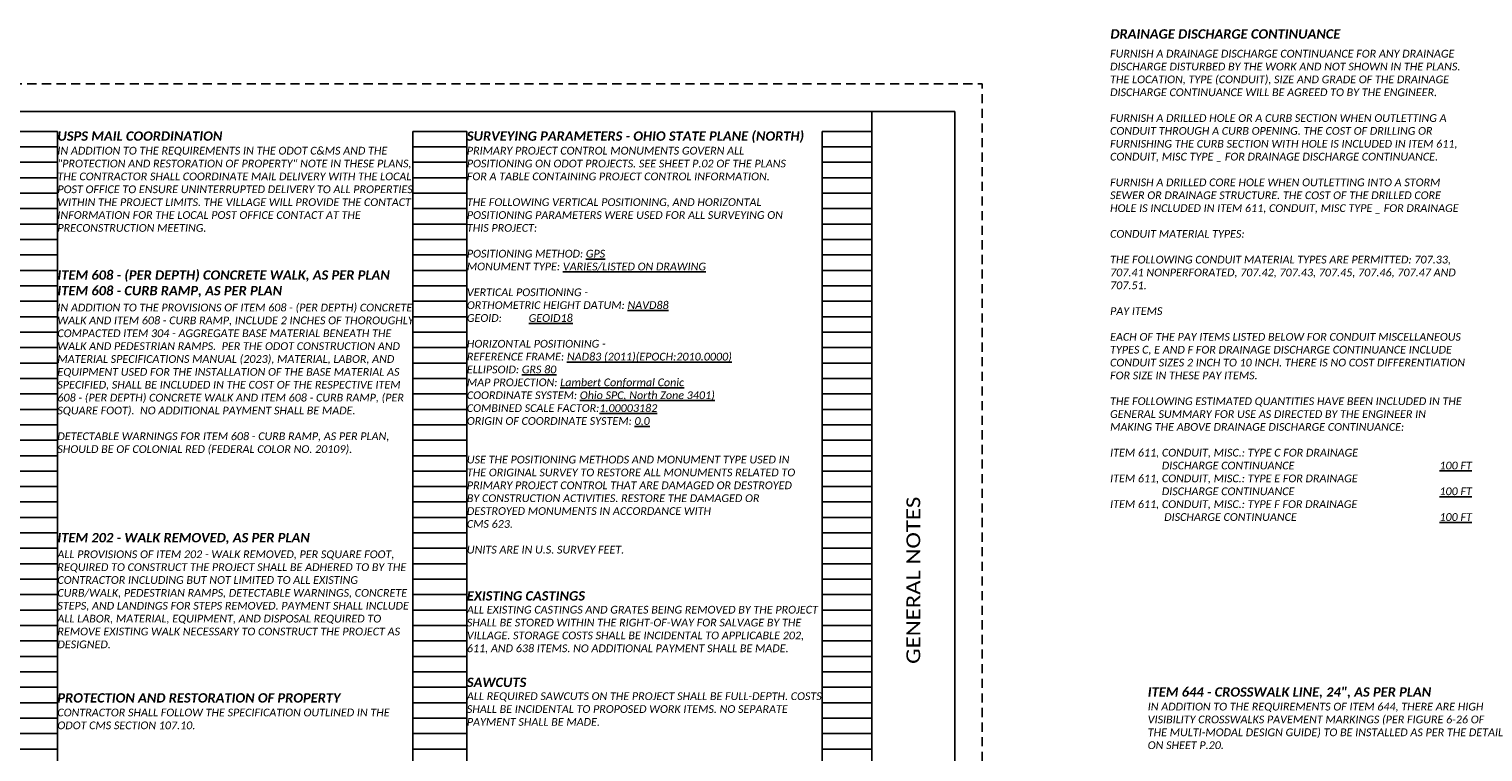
# Paper-space layout 'Layout1' of a CAD drawing. Header units: feet. Extents: x -10.2 to 43.1, y -7.4 to 23.
# Tile 4 of 4: x 16.7 to 43.1, y 9.9 to 23. Entities that reach past the tile are written whole.
import ezdxf
from ezdxf.enums import TextEntityAlignment as Align

# ---------------------------------------------------------------- set-up
doc = ezdxf.new("R2010")
doc.units = ezdxf.units.FT
doc.header["$MEASUREMENT"] = 0
doc.linetypes.add('OhDOT_USTN3', pattern=[0.22, 0.165, -0.055])
for name, color, linetype in [('SH_Border', 7, 'Continuous'), ('SH_Cut_Line', 7, 'OhDOT_USTN3'), ('SH_Data', 7, 'Continuous'), ('SH_Text', 7, 'Continuous'), ('SH_TextH', 4, 'Continuous')]:
    doc.layers.add(name, color=color, linetype=linetype)
doc.styles.add('Font 70-Main Title', font='calibri.ttf', dxfattribs={"width": 1.15, "height": 0.25})
doc.styles.add('Slanted Normal (0.14) Font 31', font='calibrii.ttf', dxfattribs={"height": 0.14})
doc.styles.add('Slanted Sub-Title (0.17) Font 31', font='calibrii.ttf', dxfattribs={"height": 0.17})
doc.styles.add('Slanted-Normal', font='calibrii.ttf', dxfattribs={"height": 0.14})
doc.styles.add('~P_Label - LeftTop', font='calibrii.ttf', dxfattribs={"height": 1.68})

# ---------------------------------------------------------------- blocks, each defined once
blk = doc.blocks.new('4COL')
at = {"layer": 'Defpoints', "color": 3, "linetype": 'Continuous'}
for p, q in [((16.76, 21.14), (17.74, 21.14)), ((17.74, 0.98), (17.74, 21.14)), ((24.18, 0.98), (24.18, 21.14)), ((24.18, 21.14), (25.16, 21.14)), ((25.16, 0.98), (25.16, 21.14)), ((31.6, 0.98), (31.6, 21.14)), ((31.6, 21.14), (32.5, 21.14)), ((32.5, 0.98), (32.5, 21.14)), ((16.76, 20.86), (17.74, 20.86)), ((24.18, 20.86), (25.16, 20.86)), ((31.6, 20.86), (32.5, 20.86)), ((16.76, 20.58), (17.74, 20.58)), ((24.18, 20.58), (25.16, 20.58)), ((31.6, 20.58), (32.5, 20.58)), ((16.76, 20.3), (17.74, 20.3)), ((24.18, 20.3), (25.16, 20.3)), ((31.6, 20.3), (32.5, 20.3)), ((16.76, 20.02), (17.74, 20.02)), ((24.18, 20.02), (25.16, 20.02)), ((31.6, 20.02), (32.5, 20.02)), ((16.76, 19.74), (17.74, 19.74)), ((24.18, 19.74), (25.16, 19.74)), ((31.6, 19.74), (32.5, 19.74)), ((16.76, 19.46), (17.74, 19.46)), ((24.18, 19.46), (25.16, 19.46)), ((31.6, 19.46), (32.5, 19.46)), ((16.76, 19.18), (17.74, 19.18)), ((24.18, 19.18), (25.16, 19.18)), ((31.6, 19.18), (32.5, 19.18)), ((16.76, 18.9), (17.74, 18.9)), ((24.18, 18.9), (25.16, 18.9)), ((31.6, 18.9), (32.5, 18.9)), ((16.76, 18.62), (17.74, 18.62)), ((24.18, 18.62), (25.16, 18.62)), ((31.6, 18.62), (32.5, 18.62)), ((16.76, 18.34), (17.74, 18.34)), ((24.18, 18.34), (25.16, 18.34)), ((31.6, 18.34), (32.5, 18.34)), ((16.76, 18.06), (17.74, 18.06)), ((24.18, 18.06), (25.16, 18.06)), ((31.6, 18.06), (32.5, 18.06)), ((16.76, 17.78), (17.74, 17.78)), ((24.18, 17.78), (25.16, 17.78)), ((31.6, 17.78), (32.5, 17.78)), ((16.76, 17.5), (17.74, 17.5)), ((24.18, 17.5), (25.16, 17.5)), ((31.6, 17.5), (32.5, 17.5)), ((16.76, 17.22), (17.74, 17.22)), ((24.18, 17.22), (25.16, 17.22)), ((31.6, 17.22), (32.5, 17.22)), ((16.76, 16.94), (17.74, 16.94)), ((24.18, 16.94), (25.16, 16.94)), ((31.6, 16.94), (32.5, 16.94)), ((16.76, 16.66), (17.74, 16.66)), ((24.18, 16.66), (25.16, 16.66)), ((31.6, 16.66), (32.5, 16.66)), ((16.76, 16.38), (17.74, 16.38)), ((24.18, 16.38), (25.16, 16.38)), ((31.6, 16.38), (32.5, 16.38)), ((16.76, 16.1), (17.74, 16.1)), ((24.18, 16.1), (25.16, 16.1)), ((31.6, 16.1), (32.5, 16.1)), ((16.76, 15.82), (17.74, 15.82)), ((24.18, 15.82), (25.16, 15.82)), ((31.6, 15.82), (32.5, 15.82)), ((16.76, 15.54), (17.74, 15.54)), ((24.18, 15.54), (25.16, 15.54)), ((31.6, 15.54), (32.5, 15.54)), ((16.76, 15.26), (17.74, 15.26)), ((24.18, 15.26), (25.16, 15.26)), ((31.6, 15.26), (32.5, 15.26)), ((16.76, 14.98), (17.74, 14.98)), ((24.18, 14.98), (25.16, 14.98)), ((31.6, 14.98), (32.5, 14.98)), ((16.76, 14.7), (17.74, 14.7)), ((24.18, 14.7), (25.16, 14.7)), ((31.6, 14.7), (32.5, 14.7)), ((16.76, 14.42), (17.74, 14.42)), ((24.18, 14.42), (25.16, 14.42)), ((31.6, 14.42), (32.5, 14.42)), ((16.76, 14.14), (17.74, 14.14)), ((24.18, 14.14), (25.16, 14.14)), ((31.6, 14.14), (32.5, 14.14)), ((16.76, 13.86), (17.74, 13.86)), ((24.18, 13.86), (25.16, 13.86)), ((31.6, 13.86), (32.5, 13.86)), ((16.76, 13.58), (17.74, 13.58)), ((24.18, 13.58), (25.16, 13.58)), ((31.6, 13.58), (32.5, 13.58)), ((16.76, 13.3), (17.74, 13.3)), ((24.18, 13.3), (25.16, 13.3)), ((31.6, 13.3), (32.5, 13.3)), ((16.76, 13.02), (17.74, 13.02)), ((24.18, 13.02), (25.16, 13.02)), ((31.6, 13.02), (32.5, 13.02)), ((16.76, 12.74), (17.74, 12.74)), ((24.18, 12.74), (25.16, 12.74)), ((31.6, 12.74), (32.5, 12.74)), ((16.76, 12.46), (17.74, 12.46)), ((24.18, 12.46), (25.16, 12.46)), ((31.6, 12.46), (32.5, 12.46)), ((16.76, 12.18), (17.74, 12.18)), ((24.18, 12.18), (25.16, 12.18)), ((31.6, 12.18), (32.5, 12.18)), ((16.76, 11.9), (17.74, 11.9)), ((24.18, 11.9), (25.16, 11.9)), ((31.6, 11.9), (32.5, 11.9)), ((16.76, 11.62), (17.74, 11.62)), ((24.18, 11.62), (25.16, 11.62)), ((31.6, 11.62), (32.5, 11.62)), ((16.76, 11.34), (17.74, 11.34)), ((24.18, 11.34), (25.16, 11.34)), ((31.6, 11.34), (32.5, 11.34)), ((16.76, 11.06), (17.74, 11.06)), ((24.18, 11.06), (25.16, 11.06)), ((31.6, 11.06), (32.5, 11.06)), ((16.76, 10.78), (17.74, 10.78)), ((24.18, 10.78), (25.16, 10.78)), ((31.6, 10.78), (32.5, 10.78)), ((16.76, 10.5), (17.74, 10.5)), ((24.18, 10.5), (25.16, 10.5)), ((31.6, 10.5), (32.5, 10.5)), ((16.76, 10.22), (17.74, 10.22)), ((24.18, 10.22), (25.16, 10.22)), ((31.6, 10.22), (32.5, 10.22)), ((16.76, 9.94), (17.74, 9.94)), ((24.18, 9.94), (25.16, 9.94)), ((31.6, 9.94), (32.5, 9.94))]:
    blk.add_line(p, q, dxfattribs=at)

psp = doc.layouts.get("Layout1")

# ---------------------------------------------------------------- linework, layer by layer
at = {"layer": 'SH_Border', "linetype": 'Continuous', "flags": 128}
psp.add_lwpolyline([(0.5, 21.5), (33.5, 21.5), (33.5, 0.5), (0.5, 0.5), (0.5, 21.5)], close=True, dxfattribs=at)
psp.add_lwpolyline([(32, 21.5), (32, 0.5)], dxfattribs=at)
at = {"layer": 'SH_Cut_Line', "color": 7, "linetype": 'OhDOT_USTN3', "flags": 128}
psp.add_lwpolyline([(0, 0), (34, 0), (34, 22), (0, 22), (0, 0)], close=True, dxfattribs=at)

# ---------------------------------------------------------------- block references
at = {"layer": 'SH_Text'}
psp.add_blockref('4COL', (-0.5, 0), dxfattribs=at)

# ---------------------------------------------------------------- texts
at = {"layer": 'SH_Border', "attachment_point": 1}
for s, insert, char_height, width, style in [('{\\fCalibri|b1|i1|c0|p34;\\C4;DRAINAGE DISCHARGE CONTINUANCE}', (36.322, 22.992), 0.17, 6.44, 'Slanted Sub-Title (0.17) Font 31'), ('{\\fCalibri|b1|i1|c0|p34;\\C4;USPS MAIL COORDINATION}', (17.24, 21.14), 0.17, 6.44, 'Slanted Sub-Title (0.17) Font 31'), ('{\\fCalibri|b1|i1|c0|p34;\\C4;SURVEYING PARAMETERS - OHIO STATE PLANE (NORTH)}', (24.66, 21.14), 0.17, 6.44, 'Slanted Sub-Title (0.17) Font 31'), ('{\\fCalibri|b1|i1|c0|p34;\\C4;ITEM 608 - (PER DEPTH) CONCRETE WALK, AS PER PLAN\\PITEM 608 - CURB RAMP, AS PER PLAN}', (17.24, 18.62), 0.17, 6.44, 'Slanted Sub-Title (0.17) Font 31'), ('{\\fCalibri|b1|i1|c0|p34;\\C4;EXISTING CASTINGS}', (24.66, 12.803), 0.17, 6.44, 'Slanted Sub-Title (0.17) Font 31'), ('{\\fCalibri|b1|i1|c0|p34;\\C4;SAWCUTS}', (24.66, 11.235), 0.17, 6.44, 'Slanted Sub-Title (0.17) Font 31'), ('{\\fCalibri|b1|i1|c0|p34;\\C4;ITEM 644 - CROSSWALK LINE, 24", AS PER PLAN}', (36.998, 11.06), 0.17, 6.43343, 'Slanted Sub-Title (0.17) Font 31'), ('CONTRACTOR SHALL FOLLOW THE SPECIFICATION OUTLINED IN THE ODOT CMS SECTION 107.10.', (17.24, 10.673), 0.14, 6.44, 'Slanted-Normal')]:
    psp.add_mtext(s, dxfattribs=dict(at, insert=insert, char_height=char_height, width=width, style=style))
at = {"layer": 'SH_Data', "style": 'Font 70-Main Title', "width": 1.15}
psp.add_text('GENERAL NOTES', height=0.25, rotation=90, dxfattribs=at).set_placement((32.75, 13), align=Align.MIDDLE_CENTER)
at = {"layer": 'SH_Text', "char_height": 0.14, "attachment_point": 1}
for s, insert, width, style in [('\\pxtr45;FURNISH A DRAINAGE DISCHARGE CONTINUANCE FOR ANY DRAINAGE DISCHARGE DISTURBED BY THE WORK AND NOT SHOWN IN THE PLANS. THE LOCATION, TYPE (CONDUIT), SIZE AND GRADE OF THE DRAINAGE DISCHARGE CONTINUANCE WILL BE AGREED TO BY THE ENGINEER.\\P\\PFURNISH A DRILLED HOLE OR A CURB SECTION WHEN OUTLETTING A CONDUIT THROUGH A CURB OPENING. THE COST OF DRILLING OR FURNISHING THE CURB SECTION WITH HOLE IS INCLUDED IN ITEM 611, CONDUIT, MISC TYPE _ FOR DRAINAGE DISCHARGE CONTINUANCE.\\P\\PFURNISH A DRILLED CORE HOLE WHEN OUTLETTING INTO A STORM SEWER OR DRAINAGE STRUCTURE. THE COST OF THE DRILLED CORE HOLE IS INCLUDED IN ITEM 611, CONDUIT, MISC TYPE _ FOR DRAINAGE \\P\\PCONDUIT MATERIAL TYPES:\\P\\PTHE FOLLOWING CONDUIT MATERIAL TYPES ARE PERMITTED: 707.33, 707.41 NONPERFORATED, 707.42, 707.43, 707.45, 707.46, 707.47 AND 707.51.\\P\\PPAY ITEMS\\P\\PEACH OF THE PAY ITEMS LISTED BELOW FOR CONDUIT MISCELLANEOUS TYPES C, E AND F FOR DRAINAGE DISCHARGE CONTINUANCE INCLUDE CONDUIT SIZES 2 INCH TO 10 INCH. THERE IS NO COST DIFFERENTIATION FOR SIZE IN THESE PAY ITEMS.\\P\\PTHE FOLLOWING ESTIMATED QUANTITIES HAVE BEEN INCLUDED IN THE GENERAL SUMMARY FOR USE AS DIRECTED BY THE ENGINEER IN MAKING THE ABOVE DRAINAGE DISCHARGE CONTINUANCE:\\P\\PITEM 611, CONDUIT, MISC.: TYPE C FOR DRAINAGE^I\\P                   DISCHARGE CONTINUANCE^I{\\L100 FT\\P}ITEM 611, CONDUIT, MISC.: TYPE E FOR DRAINAGE\\P                   DISCHARGE CONTINUANCE^I{\\L100 FT}\\P\\pt7,r45;ITEM 611, CONDUIT, MISC.: TYPE F FOR DRAINAGE \\P^IDISCHARGE CONTINUANCE^I{\\L100 FT}', (36.316, 22.619), 6.44, 'Slanted Normal (0.14) Font 31'), ('IN ADDITION TO THE REQUIREMENTS IN THE ODOT C&MS AND THE "PROTECTION AND RESTORATION OF PROPERTY" NOTE IN THESE PLANS, THE CONTRACTOR SHALL COORDINATE MAIL DELIVERY WITH THE LOCAL POST OFFICE TO ENSURE UNINTERRUPTED DELIVERY TO ALL PROPERTIES WITHIN THE PROJECT LIMITS. THE VILLAGE WILL PROVIDE THE CONTACT INFORMATION FOR THE LOCAL POST OFFICE CONTACT AT THE PRECONSTRUCTION MEETING.', (17.24, 20.86), 6.44, 'Slanted Normal (0.14) Font 31'), ('PRIMARY PROJECT CONTROL MONUMENTS GOVERN ALL POSITIONING ON ODOT PROJECTS. SEE SHEET P.02 OF THE PLANS FOR A TABLE CONTAINING PROJECT CONTROL INFORMATION.\\P\\PTHE FOLLOWING VERTICAL POSITIONING, AND HORIZONTAL POSITIONING PARAMETERS WERE USED FOR ALL SURVEYING ON THIS PROJECT:\\P\\PPOSITIONING METHOD: {\\LGPS}\\PMONUMENT TYPE: {\\LVARIES/LISTED ON DRAWING}\\P\\PVERTICAL POSITIONING -\\PORTHOMETRIC HEIGHT DATUM: {\\LNAVD88}\\PGEOID:^I{\\LGEOID18}\\P\\PHORIZONTAL POSITIONING - \\PREFERENCE FRAME: {\\LNAD83 (2011)(EPOCH:2010.0000)\\P}ELLIPSOID: {\\LGRS 80}\\PMAP PROJECTION: {\\LLambert Conformal Conic}\\PCOORDINATE SYSTEM: {\\LOhio SPC, North Zone 3401)}\\PCOMBINED SCALE FACTOR:{\\L1.00003182\\K\\P}ORIGIN OF COORDINATE SYSTEM: {\\L0,0\\l\\K\\P}\\P\\PUSE THE POSITIONING METHODS AND MONUMENT TYPE USED IN THE ORIGINAL SURVEY TO RESTORE ALL MONUMENTS RELATED TO PRIMARY PROJECT CONTROL THAT ARE DAMAGED OR DESTROYED BY CONSTRUCTION ACTIVITIES. RESTORE THE DAMAGED OR DESTROYED MONUMENTS IN ACCORDANCE WITH\\PCMS 623.\\P\\PUNITS ARE IN U.S. SURVEY FEET.  ', (24.66, 20.86), 5.9892, '~P_Label - LeftTop'), ('IN ADDITION TO THE PROVISIONS OF ITEM 608 - (PER DEPTH) CONCRETE WALK AND ITEM 608 - CURB RAMP, INCLUDE 2 INCHES OF THOROUGHLY COMPACTED ITEM 304 - AGGREGATE BASE MATERIAL BENEATH THE WALK AND PEDESTRIAN RAMPS.  PER THE ODOT CONSTRUCTION AND MATERIAL SPECIFICATIONS MANUAL (2023), MATERIAL, LABOR, AND EQUIPMENT USED FOR THE INSTALLATION OF THE BASE MATERIAL AS SPECIFIED, SHALL BE INCLUDED IN THE COST OF THE RESPECTIVE ITEM 608 - (PER DEPTH) CONCRETE WALK AND ITEM 608 - CURB RAMP, (PER SQUARE FOOT).  NO ADDITIONAL PAYMENT SHALL BE MADE.\\P\\PDETECTABLE WARNINGS FOR ITEM 608 - CURB RAMP, AS PER PLAN, SHOULD BE OF COLONIAL RED (FEDERAL COLOR NO. 20109).', (17.24, 18.016), 6.44, 'Slanted Normal (0.14) Font 31'), ('ALL PROVISIONS OF ITEM 202 - WALK REMOVED, PER SQUARE FOOT, REQUIRED TO CONSTRUCT THE PROJECT SHALL BE ADHERED TO BY THE CONTRACTOR INCLUDING BUT NOT LIMITED TO ALL EXISTING CURB/WALK, PEDESTRIAN RAMPS, DETECTABLE WARNINGS, CONCRETE STEPS, AND LANDINGS FOR STEPS REMOVED. PAYMENT SHALL INCLUDE ALL LABOR, MATERIAL, EQUIPMENT, AND DISPOSAL REQUIRED TO REMOVE EXISTING WALK NECESSARY TO CONSTRUCT THE PROJECT AS DESIGNED. ', (17.24, 13.542), 6.53745, 'Slanted Normal (0.14) Font 31'), ('ALL EXISTING CASTINGS AND GRATES BEING REMOVED BY THE PROJECT SHALL BE STORED WITHIN THE RIGHT-OF-WAY FOR SALVAGE BY THE VILLAGE. STORAGE COSTS SHALL BE INCIDENTAL TO APPLICABLE 202, 611, AND 638 ITEMS. NO ADDITIONAL PAYMENT SHALL BE MADE.', (24.66, 12.537), 6.44, 'Slanted Normal (0.14) Font 31'), ('ALL REQUIRED SAWCUTS ON THE PROJECT SHALL BE FULL-DEPTH. COSTS SHALL BE INCIDENTAL TO PROPOSED WORK ITEMS. NO SEPARATE PAYMENT SHALL BE MADE.', (24.66, 10.969), 6.44, 'Slanted Normal (0.14) Font 31'), ('IN ADDITION TO THE REQUIREMENTS OF ITEM 644, THERE ARE HIGH VISIBILITY CROSSWALKS PAVEMENT MARKINGS (PER FIGURE 6-26 OF THE MULTI-MODAL DESIGN GUIDE) TO BE INSTALLED AS PER THE DETAIL ON SHEET P.20.', (36.998, 10.78), 6.44, 'Slanted Normal (0.14) Font 31')]:
    psp.add_mtext(s, dxfattribs=dict(at, insert=insert, width=width, style=style))
at = {"layer": 'SH_TextH', "char_height": 0.17, "attachment_point": 1, "style": 'Slanted Sub-Title (0.17) Font 31'}
for s, insert, width in [('{\\fCalibri|b1|i1|c0|p34;\\C4;ITEM 202 - WALK REMOVED, AS PER PLAN}', (17.24, 13.858), 6.43343), ('{\\fCalibri|b1|i1|c0|p34;\\C4;PROTECTION AND RESTORATION OF PROPERTY}', (17.24, 10.953), 6.44)]:
    psp.add_mtext(s, dxfattribs=dict(at, insert=insert, width=width))

doc.saveas('drawing.dxf')
